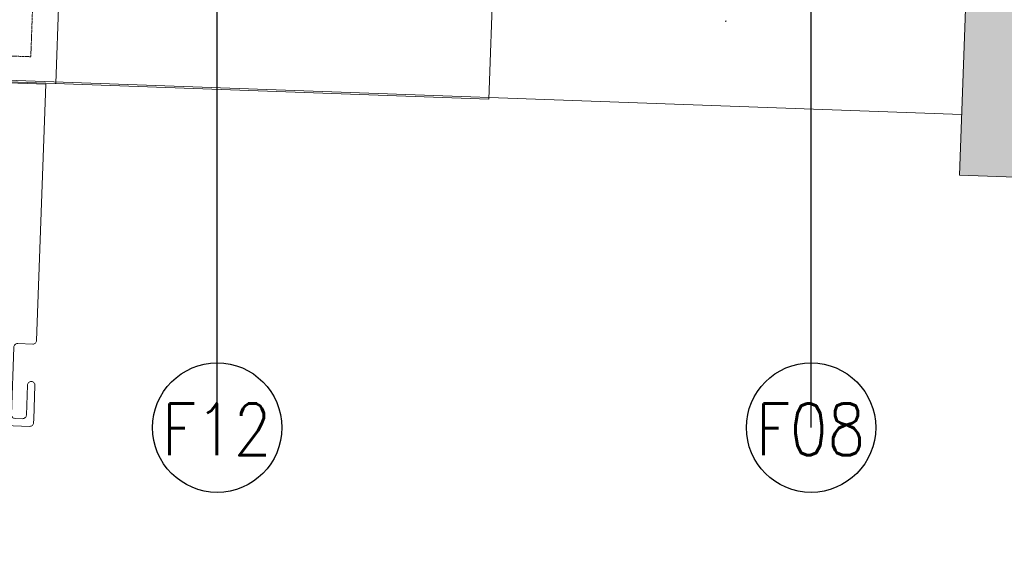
# Model space of a CAD drawing. Header units: millimetres. Extents: x 297264 to 416219, y -77299 to -23696.
# Tile 47 of 187: x 303903 to 305046, y -27224 to -26609. Entities that reach past the tile are written whole.
import ezdxf

# ---------------------------------------------------------------- set-up
doc = ezdxf.new("R2010")
doc.units = ezdxf.units.MM
doc.header["$LTSCALE"] = 2.5
doc.linetypes.add('DASHED', pattern=[19.05, 12.7, -6.35])
for name, color, linetype, lineweight in [('CKD Equipments', 252, 'Continuous', 0), ('ELEVATION 1', 143, 'Continuous', 18), ('ELEVATION 4', 157, 'Continuous', 9), ('FURNITURES', 30, 'Continuous', 15), ('HATCH LIGHT', 250, 'Continuous', 0), ('K Equipment UC', 251, 'Continuous', 5), ('ROOM TEXT', 7, 'Continuous', 5)]:
    doc.layers.add(name, color=color, linetype=linetype, lineweight=lineweight)
doc.styles.add('MTEXT', font='romans.shx', dxfattribs={"width": 0.85})
doc.styles.get("Standard").update_dxf_attribs({"font": 'GOTHIC.TTF'})
doc.dimstyles.new('AJKD_30', dxfattribs={"dimscale": 30, "dimtxt": 2, "dimasz": 1, "dimexe": 0.8, "dimexo": 0.8, "dimgap": 0.5, "dimtad": 1, "dimdec": 0, "dimzin": 0, "dimdsep": 46, "dimtxsty": 'Standard', "dimblk": 'ARCHTICK', "dimcen": 0.125, "dimclrd": 251, "dimclre": 251, "dimclrt": 42, "dimadec": 0, "dimazin": 0, "dimtfac": 1, "dimtdec": 0, "dimtix": 1, "dimtmove": 0, "dimatfit": 3, "dimfxl": 1, "dimtolj": 1, "dimtzin": 0, "dimarcsym": 1})

# ---------------------------------------------------------------- blocks, each defined once
blk = doc.blocks.new('SDADFGSDF')
blk.add_line((70290.6, 13800), (70290.6, 13120))
blk.add_lwpolyline([(70793, 13120), (70793, 13820), (68993, 13820), (68993, 13120)], close=True)
at = {"linetype": 'DASHED', "ltscale": 0.03}
blk.add_lwpolyline([(70260.4, 13770), (70260.4, 13150), (69023.1, 13150), (69023.1, 13770)], close=True, dxfattribs=at)
blk.add_lwpolyline([(70265.9, 12730.5, 0.414214), (70270.2, 12734.9), (70270.2, 12769.6, -0.414214), (70274.6, 12773.9), (70274.6, 12773.9, -0.414214), (70278.9, 12769.6), (70278.9, 12730.5), (70278.9, 12726.2, -0.414214), (70274.6, 12721.9), (70235.5, 12721.9), (70235.5, 13118.8), (70278.9, 13118.8), (70278.9, 12821.6, -0.414214), (70274.6, 12817.3), (70257.2, 12817.3, 0.414214), (70252.9, 12812.9), (70252.9, 12734.9, 0.414214), (70257.2, 12730.5), (70265.9, 12730.5)], format="xyb")
blk = doc.blocks.new('_ArchTick')
at = {"color": 0, "linetype": 'ByBlock', "const_width": 0.15}
blk.add_lwpolyline([(-0.5, -0.5), (0.5, 0.5)], dxfattribs=at)
blk = doc.blocks.new('G$C62143A14')
at = {"linetype": 'Continuous', "lineweight": 0}
for p, q in [((144.5, 0.3), (145.7, 0.6)), ((144.5, 0.3), (144.5, 0.3)), ((145.9, 0.3), (144.5, 0))]:
    blk.add_line(p, q, dxfattribs=at)
blk.add_arc((145.7, 0.8), 0.175, 280.6162, 1.5356, dxfattribs=at)

msp = doc.modelspace()

# ---------------------------------------------------------------- hatches: boundary and pattern name
at = {"layer": 'HATCH LIGHT', "true_color": 0x636466}
h = msp.add_hatch(dxfattribs=at)
h.set_pattern_fill('ANSI32', color=251, scale=6)
h.set_pattern_definition([(45, (233893.35, -46725.026), (-40.411153, 40.411153), []), (45, (233920.29, -46725.026), (-40.411153, 40.411153), [])])
h.paths.add_polyline_path([(311036.2, -32590), (310842.2, -32638.8), (311023.8, -33359.7), (298471.1, -33359.6, -0.000263), (298456.6, -33559.6), (311280.4, -33559.7)])
h.paths.add_polyline_path([(298885.1, -25157.1), (298685, -25157.1, -0.011972), (298203.8, -34256), (298404.4, -34256, 0.01196)])
h.paths.add_polyline_path([(298868.7, -25697.6), (308547.7, -26046.6, 0.003501), (309041.7, -26800.6), (309209.3, -26691.5), (308659.2, -25850.5), (298874.9, -25497.7, -0.000262)])
h = msp.add_hatch(dxfattribs=at)
h.set_pattern_fill('ANSI36', color=251, scale=7)
h.set_pattern_definition([(45, (233893.352, -46725.026), (11.786586, 43.2174826), [55.5625, -11.1125, 0, -11.1125])])
h.paths.add_polyline_path([(304993.7, -26789), (305933.1, -26822.8), (305960.9, -26053.4), (308491.9, -26144.6), (308958.5, -26856), (309041.7, -26800.6, -0.003501), (308547.7, -26046.6), (305494.8, -25936.7, -0.403697), (305880.4, -26336.4, -1), (305080.4, -26336.4, -0.424809), (305494.8, -25936.7), (301662.2, -25798.4), (301658.6, -25898.3), (305021.5, -26019.5)])

# ---------------------------------------------------------------- linework, layer by layer
at = {"layer": 'ELEVATION 1'}
msp.add_lwpolyline([(309041.7, -26800.6), (308958.5, -26856), (308491.9, -26144.6), (305960.9, -26053.4), (305933.1, -26822.8), (304993.7, -26789), (305021.5, -26019.5), (301658.6, -25898.3)], dxfattribs=at)
at = {"layer": 'FURNITURES'}
msp.add_line((304996.3, -26719), (302632.8, -26633.8), dxfattribs=at)
msp.add_arc((305979.9, -26754.5), 2715, 224.5735, 353.9316, dxfattribs=at)

# ---------------------------------------------------------------- block references
at = {"layer": 'CKD Equipments', "ltscale": 0.25, "rotation": 357.9373069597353}
msp.add_blockref('G$C62143A14', (304577.2, -26605.9), dxfattribs=at)
at = {"layer": 'K Equipment UC', "rotation": 357.9351876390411}
msp.add_blockref('SDADFGSDF', (233227.7, -37261.9), dxfattribs=at)

# ---------------------------------------------------------------- texts
at = {"layer": 'ROOM TEXT', "char_height": 60, "attachment_point": 1, "style": 'MTEXT'}
for s, insert in [('\\A1;\\pxqc;F12', (304046.5, -27053.7, 0.2)), ('\\A1;\\pxqc;F08', (304735.4, -27053.7, 0.2))]:
    msp.add_mtext_dynamic_manual_height_columns(s, width=170.917, gutter_width=1.8, heights=[0], dxfattribs=dict(at, insert=insert))

# ---------------------------------------------------------------- leaders
at = {"layer": 'ELEVATION 4'}
for points in [[(304132.5, -27081.7), (304132.6, -26565.7)], [(304821.4, -27081.7), (304821.5, -26565.7)]]:
    msp.add_leader(points, dimstyle='AJKD_30', override={"dimasz": 5, "dimgap": 0.5, "dimtad": 0, "dimldrblk": 'DotBlank', "dimfxl": 0.18, "dimfxlon": 1, "dimarcsym": 2}, dxfattribs=at)

doc.saveas('drawing.dxf')
